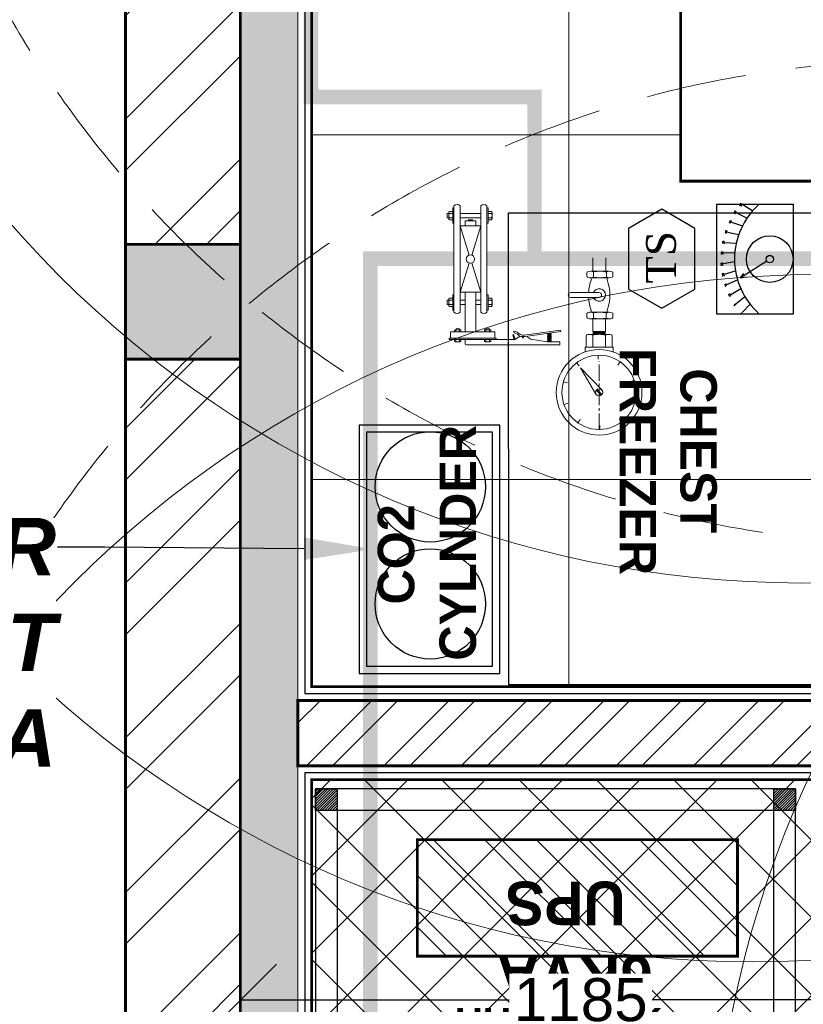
# Model space of a CAD drawing. Header units: millimetres. Extents: x -115221 to 194496, y -122556 to 375476.
# Tile 27 of 169: x 100004 to 101368, y -106040 to -104325. Entities that reach past the tile are written whole.
import ezdxf
from ezdxf import colors
from ezdxf.entities.mleader import LeaderData, LeaderLine
from ezdxf.enums import TextEntityAlignment as Align
from ezdxf.math import Vec2, Vec3

# ---------------------------------------------------------------- set-up
doc = ezdxf.new("R2010")
doc.units = ezdxf.units.MM
doc.set_wipeout_variables(frame=1)
doc.header["$PDMODE"] = 3
doc.header["$PDSIZE"] = -100
doc.linetypes.add('CENTER2', pattern=[28.575, 19.05, -3.175, 3.175, -3.175])
doc.linetypes.add('DASHED2', pattern=[0.375, 0.25, -0.125])
for name, color, linetype, true_color in [('-REGAL - PRIMARY PUMP', 150, 'Continuous', 0x007fff), ('0 PV-cooling tower', 200, 'Continuous', 0xbf00ff), ('FLOW SWITCH-SPRINKLER', 30, 'Continuous', 0xff7f00), ('TEMPER SWITCH-SPRINKLER', 1, 'Continuous', 0xff0000)]:
    doc.layers.add(name, color=color, linetype=linetype, true_color=true_color)
for name, color, linetype, lineweight in [('Ceiling', 6, 'Continuous', 13), ('FA-PENDANT SPRINKLER COVERAGR AREA', 6, 'Continuous', 0), ('FA-SPRINKLER TEXT', 7, 'Continuous', 0), ('FA-UPRIGHT 79 DEG', 104, 'Continuous', 0), ('FA-UPRIGHT 79 DEG COVERAGE AREA', 124, 'Continuous', 0), ('FA-UPRIGHT SPRINKLER', 1, 'Continuous', 0), ('FA-UPRIGHT SPRINKLER COVERAGE AREA', 1, 'Continuous', 0), ('PENDENT SPRINKLER', 6, 'Continuous', 0), ('SPRINKLER DIM', 5, 'Continuous', 0), ('SPRINKLER PIPE', 1, 'Continuous', 0)]:
    doc.layers.add(name, color=color, linetype=linetype, lineweight=lineweight)
doc.layers.add('F-FIRE-PIPE', color=1, linetype='Continuous', lineweight=0, true_color=0xff0000)
doc.layers.add('PRESSURE GAUGE-SPRINKLER', color=7, linetype='Continuous', lineweight=0, true_color=0xcc3300)
for name, color, linetype in [('FUR R0', 8, 'Continuous'), ('SP BUTTERFLY VALVE', 6, 'Continuous'), ('WWDS CEILING', 8, 'Continuous'), ('WWDS FURNITURE LAYOUT', 8, 'Continuous')]:
    doc.layers.add(name, color=color, linetype=linetype)
doc.styles.add('2MM', font='GOTHICB.TTF')
doc.styles.add('har', font='GOTHICB.TTF')
doc.styles.add('RD8', font='ROMAND.shx', dxfattribs={"height": 8})
doc.styles.get("Standard").update_dxf_attribs({"font": 'arial.ttf'})
doc.styles.add('SYM', font='romantic.ttf')
doc.dimstyles.new('PLU DIM', dxfattribs={"dimtxt": 75, "dimasz": 125, "dimexe": 0.1, "dimexo": 0.1, "dimgap": 0.09, "dimtad": 0, "dimtoh": 1, "dimdec": 0, "dimzin": 0, "dimdsep": 46, "dimtxsty": 'Standard', "dimblk": 'OBLIQUE', "dimcen": 0.09, "dimclrd": 150, "dimclre": 150, "dimclrt": 1, "dimadec": 0, "dimazin": 0, "dimtfac": 1, "dimtdec": 0, "dimtofl": 0, "dimtmove": 1, "dimatfit": 3, "dimldrblk": 'OBLIQUE', "dimfxl": 1, "dimtfill": 1, "dimfrac": 1, "dimtolj": 1, "dimtzin": 0, "dimarcsym": 0})
pattern_1 = [(225, (1670971.06, 2824817.45), (134.703842, -134.703842), []), (225, (1670881.26, 2824817.45), (134.703842, -134.703842), [])]

# ---------------------------------------------------------------- blocks, each defined once
blk = doc.blocks.new('AGRGERGEGERGERG')
at = {"layer": 'FUR R0'}
h = blk.add_hatch(dxfattribs=at)
h.set_pattern_fill('ANSI31', color=256, scale=25.333333, angle=-90)
h.set_pattern_definition([(315, (16607934.9176, 28221293.728), (2.23917147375, 2.23917147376), [])])
h.paths.add_polyline_path([(1720369.2, 2827576.5), (1720369.2, 2827538.5), (1720331.2, 2827538.5), (1720331.2, 2827576.5)])
h.paths.add_polyline_path([(1720939.2, 2827576.5), (1720939.2, 2827538.5), (1720901.2, 2827538.5), (1720901.2, 2827576.5)])
h.paths.add_polyline_path([(1720939.2, 2828374.5), (1720939.2, 2828336.5), (1720901.2, 2828336.5), (1720901.2, 2828374.5)])
h.paths.add_polyline_path([(1720369.2, 2828374.5), (1720369.2, 2828336.5), (1720331.2, 2828336.5), (1720331.2, 2828374.5)])
h = blk.add_hatch(dxfattribs=at)
h.set_pattern_fill('ANSI31', color=256, scale=20)
h.paths.add_polyline_path([(1720647.9, 2827639.8), (1720850.6, 2827639.8), (1720850.6, 2828197.2), (1720647.9, 2828197.2)])
for points in [[(1720331.2, 2827538.5), (1720939.2, 2827538.5), (1720939.2, 2828374.5), (1720331.2, 2828374.5)], [(1720369.2, 2828374.5), (1720369.2, 2828336.5), (1720331.2, 2828336.5), (1720331.2, 2828374.5)], [(1720939.2, 2828374.5), (1720939.2, 2828336.5), (1720901.2, 2828336.5), (1720901.2, 2828374.5)], [(1720369.2, 2827576.5), (1720901.2, 2827576.5), (1720901.2, 2828336.5), (1720369.2, 2828336.5)], [(1720369.2, 2827576.5), (1720369.2, 2827538.5), (1720331.2, 2827538.5), (1720331.2, 2827576.5)], [(1720939.2, 2827576.5), (1720939.2, 2827538.5), (1720901.2, 2827538.5), (1720901.2, 2827576.5)]]:
    blk.add_lwpolyline(points, close=True, dxfattribs=at)
at = {"layer": 'FUR R0', "const_width": 5.07}
blk.add_lwpolyline([(1720647.9, 2827639.8), (1720850.6, 2827639.8), (1720850.6, 2828197.2), (1720647.9, 2828197.2)], close=True, dxfattribs=at)
at = {"layer": 'FUR R0', "style": '2MM'}
for s, p in [('6KVA', (1720649, 2827787.2)), ('UPS', (1720777.6, 2827834.6))]:
    blk.add_text(s, height=76, rotation=90, dxfattribs=at).set_placement(p)
at = {"layer": 'FUR R0', "insert": (1720557.3, 2827635.1, 0), "char_height": 50.667, "width": 632.151, "attachment_point": 3, "rotation": 270, "style": 'har'}
blk.add_mtext('\\pxqc;HUB RACK', dxfattribs=at)
blk = doc.blocks.new('FUR R0')
at = {"layer": 'WWDS FURNITURE LAYOUT'}
h = blk.add_hatch(dxfattribs=at)
h.set_pattern_fill('ANSI32', color=8, scale=20, angle=180)
h.set_pattern_definition(pattern_1)
h.paths.add_polyline_path([(-8752, 59.9), (-8800, 59.9), (-8800, -2920.3), (-9000, -2920.3), (-9000, 59.9), (-9136, 59.9), (-9136, 259.9), (-8752, 259.9)])
h = blk.add_hatch(color=8, dxfattribs=at)
h.dxf.hatch_style = 1
h.paths.add_polyline_path([(-8699.5, -40.1), (-8700, -40.1), (-8700, -5900.5), (-8800, -5900.5), (-8800, 59.9), (-8700.5, 59.9)])
h = blk.add_hatch(color=8, dxfattribs=at)
h.dxf.hatch_style = 1
h.paths.add_polyline_path([(-9000, -3120.3), (-8800, -3120.3), (-8800, -2920.3), (-9000, -2920.3)])
h = blk.add_hatch(dxfattribs=at)
h.set_pattern_fill('ANSI32', color=8, scale=20, angle=180)
h.set_pattern_definition(pattern_1)
h.paths.add_polyline_path([(-8800, -3120.3), (-9000, -3120.3), (-9000, -6050.5), (-8800, -6050.5)])
at = {"layer": 'WWDS FURNITURE LAYOUT', "ltscale": 50}
h = blk.add_hatch(dxfattribs=at)
h.set_pattern_fill('ANSI32', color=8, scale=10)
h.set_pattern_definition([(45, (-1663485.13, -2829513.02), (-67.351921, 67.351921), []), (45, (-1663440.23, -2829513.02), (-67.351921, 67.351921), [])])
h.paths.add_polyline_path([(-8700, -3714.7), (-7776.6, -3714.7), (-7776.6, -3828.5), (-8700, -3828.5)])
at = {"layer": 'WWDS FURNITURE LAYOUT', "color": 8}
blk.add_lwpolyline([(-7335.4, 604.9), (-7188, 604.9), (-7188, 97.6), (-6841.9, 97.6), (-6841.9, -907.4), (-5212.6, -907.4), (-5212.6, -234.4), (-5074.8, -234.4), (-5074.8, -907.4), (-4040.6, -907.4), (-4040.6, -1045.2), (-6979.7, -1045.2), (-6979.7, -52.1), (-8688, -52.1), (-8688, -3702.7), (-7764.6, -3702.7), (-7764.6, -3840.5), (-8688, -3840.5), (-8688, -5900.5), (-6775, -5900.5)], dxfattribs=at)
for points, const_width in [([(-8752, 59.9), (-8800, 59.9), (-8800, -2920.3), (-9000, -2920.3), (-9000, 59.9), (-9136, 59.9), (-9136, 259.9), (-8752, 259.9)], 5), ([(-8699.5, -40.1), (-8700, -40.1), (-8700, -5900.5), (-8800, -5900.5), (-8800, 59.9), (-8700.5, 59.9)], 2), ([(-8800, -3120.3), (-9000, -3120.3), (-9000, -6050.5), (-8800, -6050.5)], 5), ([(-8700, -3714.7), (-7776.6, -3714.7), (-7776.6, -3828.5), (-8700, -3828.5)], 5.07)]:
    blk.add_lwpolyline(points, close=True, dxfattribs=dict(at, const_width=const_width))
blk.add_lwpolyline([(-7801.5, -2865.8), (-8333.5, -2865.8), (-8333.4, -3686.8), (-7801.4, -3686.9)], close=True, dxfattribs=at)
at = {"layer": 'WWDS FURNITURE LAYOUT', "color": 8, "lineweight": 70, "const_width": 5}
blk.add_lwpolyline([(-9000, -3120.3), (-8800, -3120.3), (-8800, -2920.3), (-9000, -2920.3)], close=True, dxfattribs=at)
at = {"layer": 'WWDS FURNITURE LAYOUT', "color": 8, "elevation": 0}
for points in [[(-8593.1, -3235), (-8593.1, -3667.7), (-8348.1, -3667.7), (-8348.1, -3235)], [(-8580.4, -3247.7), (-8580.4, -3655), (-8360.8, -3655), (-8360.8, -3247.7)]]:
    blk.add_lwpolyline(points, close=True, dxfattribs=at)
at = {"layer": 'WWDS FURNITURE LAYOUT', "color": 8}
for centre in [(-8469.4, -3342.7), (-8469.4, -3546.5)]:
    blk.add_circle(centre, 96, dxfattribs=at)
at = {"layer": 'WWDS FURNITURE LAYOUT', "color": 8, "rotation": 90}
blk.add_blockref('AGRGERGEGERGERG', (2819705.2, -1724807.7, 0), dxfattribs=at)
at = {"layer": 'WWDS FURNITURE LAYOUT', "color": 8, "style": 'har'}
for s, height, rotation, p in [('FREEZER', 63.33, 269.9849, (-8139.5, -3101, 0)), ('CHEST', 63.33, 269.9849, (-8033.9, -3136.3, 0)), ('CYLNDER', 63.5, 90, (-8389.8, -3645.3, 0)), ('CO2', 63.5, 90, (-8497.3, -3547.5, 0))]:
    blk.add_text(s, height=height, rotation=rotation, dxfattribs=at).set_placement(p)
blk = doc.blocks.new('A$C2c19c177')
at = {"layer": 'Ceiling', "transparency": 33554687}
h = blk.add_hatch(dxfattribs=at)
h.set_pattern_fill('ANSI37', color=8, scale=30)
h.set_pattern_definition([(45, (-1707285.6, -2853039.39), (-67.351921, 67.351921), []), (135, (-1707285.6, -2853039.39), (-67.351921, -67.351921), [])])
h.paths.add_polyline_path([(-8876, -6902.4), (-8002.6, -6902.4), (-8002.6, -7123.6), (-7537.4, -7123.6), (-7537.4, -8938.4), (-8876, -8938.4)])
at = {"layer": 'Ceiling', "color": 8, "linetype": 'Continuous', "transparency": 33554610}
for p, q in [((-8428.4, -3114.1), (-8428.4, -6740.6)), ((-8233.5, -5779.7), (-8876, -5779.7)), ((-7892.7, -6379.7), (-8876, -6379.7))]:
    blk.add_line(p, q, dxfattribs=at)
at = {"layer": 'Ceiling', "color": 8, "const_width": 5}
blk.add_lwpolyline([(-4640.9, -6961.9), (-7375.6, -6961.9), (-7373, -5860.3), (-7154.8, -5860.3), (-7154.8, -5560.3), (-8233.5, -5560.3), (-8233.5, -5860.3), (-7892.8, -5860.3), (-7892.6, -6740.6), (-8876, -6740.6), (-8876, -3114.1), (-7191.7, -3114.1), (-7191.7, -4107.1), (-4228.6, -4107.1)], dxfattribs=at)
at = {"layer": 'Ceiling', "color": 8, "transparency": 33554687, "const_width": 5}
blk.add_lwpolyline([(-8876, -6902.4), (-8002.6, -6902.4), (-8002.6, -7123.6), (-7537.4, -7123.6), (-7537.4, -8938.4), (-8876, -8938.4)], close=True, dxfattribs=at)
blk = doc.blocks.new('US')
at = {"layer": 'FA-UPRIGHT SPRINKLER COVERAGE AREA', "color": 1, "linetype": 'DASHED2', "ltscale": 700}
blk.add_circle((0, 0), 1828.8, dxfattribs=at)
blk = doc.blocks.new('A$C10C6223A')
at = {"layer": 'TEMPER SWITCH-SPRINKLER', "color": 5, "true_color": 0x0000ff}
for p, q in [((6, 77.9), (-73.9, 14.2)), ((66.2, 54.3), (6, 77.9)), ((75.9, -9.7), (66.2, 54.3)), ((-73.9, 14.2), (-64.2, -49.8)), ((-3.9, -73.4), (75.9, -9.7)), ((-64.2, -49.8), (-3.9, -73.4))]:
    blk.add_line(p, q, dxfattribs=at)
at = {"layer": 'TEMPER SWITCH-SPRINKLER', "color": 5, "true_color": 0x0000ff, "style": 'SYM', "width": 1}
blk.add_text('TS', height=50.18, rotation=218.5884, dxfattribs=at).set_placement((0, 0), align=Align.MIDDLE)
blk = doc.blocks.new('FW')
at = {"layer": '-REGAL - PRIMARY PUMP'}
for p, q in [((33240, -54155.6), (33267.1, -54199.4)), ((33284.1, -54138.6), (33305.5, -54185.5)), ((33329.9, -54127.3), (33345.3, -54176.4)), ((33376.9, -54121.8), (33386, -54172.5)), ((33424.1, -54122.2), (33426.8, -54173.6)), ((33471, -54128.5), (33467.2, -54179.9)), ((33516.6, -54140.7), (33506.5, -54191.2)), ((33198.3, -54178.1), (33230.8, -54218.1)), ((33560.4, -54158.5), (33544, -54207.3)), ((33601.6, -54181.6), (33579.2, -54228)), ((33159.9, -54205.5), (33197.1, -54241.1)), ((33639.6, -54209.7), (33611.6, -54252.9))]:
    blk.add_line(p, q, dxfattribs=at)
blk.add_lwpolyline([(33153.7, -54093.2), (33640.8, -54093.2), (33640.8, -54431.6), (33153.7, -54431.6)], close=True, dxfattribs=at)
blk.add_circle((33397.2, -54328.4), 103.2, dxfattribs=at)
blk.add_arc((33397.2, -54497.6), 325.3, 41.5215, 138.4785, dxfattribs=at)
at = {"layer": '0 PV-cooling tower', "color": 0, "ltscale": 2}
for p, q in [((33388.3, -54314.6), (33313.6, -54199)), ((33313.6, -54199), (33319, -54223.8)), ((33313.6, -54199), (33333.4, -54212.9))]:
    blk.add_line(p, q, dxfattribs=at)
blk.add_circle((33397.2, -54328.4), 16.4, dxfattribs=at)
at = {"layer": '-REGAL - PRIMARY PUMP', "style": 'RD8'}
for s, rotation, p in [('25', 6.4004, (33368, -54120.4)), ('30', 4.0091, (33416.6, -54121.4)), ('10', 31.3548, (33232.9, -54158.3)), ('15 ', 20.9375, (33275.8, -54139.8)), ('20', 17.5984, (33322.2, -54127.6)), ('35', 356.9246, (33463.5, -54126.3)), ('40', 347.218, (33509.6, -54137.6)), ('45', 340.5076, (33554.3, -54154.6)), ('1', 39.0061, (33155.6, -54205.6)), ('5', 39.0061, (33193.5, -54178.3)), ('50', 336.8249, (33596.6, -54175.2)), ('55', 322.8783, (33629.9, -54200.1))]:
    blk.add_text(s, height=8, rotation=rotation, dxfattribs=at).set_placement(p)
blk = doc.blocks.new('A$C2FFD4EBC')
at = {"layer": 'FA-SPRINKLER TEXT', "color": 6}
for p, q in [((-9.596, 19.796, 0.006), (-2.121, 19.796, 0.006)), ((-2.121, 19.557, 0.006), (-2.121, 19.796, 0.006)), ((-10.978, 19.374, 0.006), (-5.719, 19.374, 0.006)), ((-10.978, 19.249, 0.006), (-10.978, 19.374, 0.006)), ((-10.978, 19.249, 0.006), (-7.233, 19.249, 0.006)), ((-10.889, 19.249, 0.006), (-10.889, 18.763, 0.006)), ((-10.553, 19.374, 0.006), (-10.553, 19.507, 0.006)), ((-10.485, 19.542, 0.006), (-10.116, 19.542, 0.006)), ((-10.444, 19.374, 0.006), (-10.444, 19.542, 0.006)), ((-10.156, 19.374, 0.006), (-10.156, 19.542, 0.006)), ((-10.048, 19.374, 0.006), (-10.048, 19.507, 0.006)), ((-9.718, 19.374, 0.006), (-9.718, 19.675, 0.006)), ((-8.164, 19.374, 0.006), (-8.164, 19.507, 0.006)), ((-8.096, 19.542, 0.006), (-7.727, 19.542, 0.006)), ((-8.055, 19.374, 0.006), (-8.055, 19.542, 0.006)), ((-7.767, 19.374, 0.006), (-7.767, 19.542, 0.006)), ((-7.659, 19.374, 0.006), (-7.659, 19.507, 0.006)), ((-7.322, 19.249, 0.006), (-7.322, 18.763, 0.006)), ((-7.233, 19.249, 0.006), (-7.233, 19.374, 0.006)), ((-5.895, 18.982, 0.006), (-5.779, 19.374, 0.006)), ((-5.836, 18.965, 0.006), (-5.895, 18.982, 0.006)), ((-5.719, 19.374, 0.006), (-5.836, 18.965, 0.006)), ((-4.991, 19.007, 0.006), (-2.071, 18.63, 0.006)), ((-2.051, 18.728, 0.006), (-4.685, 19.095, 0.006)), ((-4.471, 19.342, 0.006), (-3.154, 19.557, 0.006)), ((-3.154, 19.557, 0.006), (-2.121, 19.557, 0.006)), ((-3.091, 19.541, 0.006), (-2.982, 19.557, 0.006)), ((-3.091, 19.497, 0.006), (-2.849, 19.532, 0.006)), ((-3.091, 19.497, 0.006), (-2.97, 19.476, 0.006)), ((-3.091, 19.459, 0.006), (-2.849, 19.494, 0.006)), ((-3.091, 19.414, 0.006), (-2.849, 19.449, 0.006)), ((-3.091, 19.414, 0.006), (-2.97, 19.387, 0.006)), ((-3.091, 19.37, 0.006), (-2.849, 19.405, 0.006)), ((-3.091, 19.33, 0.006), (-2.849, 19.365, 0.006)), ((-3.091, 19.33, 0.006), (-2.97, 19.307, 0.006)), ((-3.091, 19.29, 0.006), (-2.849, 19.325, 0.006)), ((-3.091, 19.241, 0.006), (-2.849, 19.276, 0.006)), ((-3.091, 19.241, 0.006), (-2.946, 19.21, 0.006)), ((-3.091, 19.189, 0.006), (-2.849, 19.224, 0.006)), ((-3.091, 19.149, 0.006), (-2.849, 19.184, 0.006)), ((-3.091, 19.149, 0.006), (-2.97, 19.122, 0.006)), ((-3.091, 19.105, 0.006), (-2.849, 19.14, 0.006)), ((-3.091, 19.065, 0.006), (-2.849, 19.1, 0.006)), ((-3.091, 19.065, 0.006), (-2.97, 19.038, 0.006)), ((-3.091, 19.02, 0.006), (-2.849, 19.055, 0.006)), ((-3.091, 18.978, 0.006), (-2.849, 19.013, 0.006)), ((-3.091, 18.978, 0.006), (-2.97, 18.956, 0.006)), ((-3.091, 18.938, 0.006), (-2.849, 18.973, 0.006)), ((-3.091, 18.894, 0.006), (-2.849, 18.929, 0.006)), ((-2.849, 19.224, 0.006), (-2.994, 19.255, 0.006)), ((-2.849, 19.405, 0.006), (-2.97, 19.432, 0.006)), ((-2.849, 19.325, 0.006), (-2.97, 19.347, 0.006)), ((-2.849, 19.14, 0.006), (-2.97, 19.167, 0.006)), ((-2.849, 19.055, 0.006), (-2.97, 19.082, 0.006)), ((-2.849, 18.973, 0.006), (-2.97, 18.996, 0.006)), ((-2.849, 19.494, 0.006), (-2.969, 19.514, 0.006)), ((-7.322, 18.763, 0.006), (-10.889, 18.763, 0.006)), ((-10.553, 18.763, 0.006), (-10.553, 18.63, 0.006)), ((-10.485, 18.596, 0.006), (-10.116, 18.596, 0.006)), ((-10.444, 18.596, 0.006), (-10.444, 18.763, 0.006)), ((-10.44, 18.596, 0.006), (-10.44, 18.517, 0.006)), ((-10.163, 18.596, 0.006), (-10.163, 18.517, 0.006)), ((-10.156, 18.596, 0.006), (-10.156, 18.763, 0.006)), ((-10.048, 18.763, 0.006), (-10.048, 18.63, 0.006)), ((-8.164, 18.763, 0.006), (-8.164, 18.63, 0.006)), ((-8.096, 18.596, 0.006), (-7.727, 18.596, 0.006)), ((-8.055, 18.596, 0.006), (-8.055, 18.763, 0.006)), ((-8.049, 18.596, 0.006), (-8.049, 18.517, 0.006)), ((-7.772, 18.596, 0.006), (-7.772, 18.517, 0.006)), ((-7.767, 18.596, 0.006), (-7.767, 18.763, 0.006)), ((-7.659, 18.763, 0.006), (-7.659, 18.63, 0.006)), ((-5.79, 18.833, 0.006), (-5.83, 18.69, 0.006)), ((-3.091, 18.894, 0.006), (-2.97, 18.874, 0.006)), ((-3.032, 18.865, 0.006), (-2.849, 18.891, 0.006)), ((-2.849, 18.891, 0.006), (-2.97, 18.911, 0.006)), ((-2.908, 18.847, 0.006), (-2.849, 18.856, 0.006)), ((-2.051, 18.728, 0.006), (-2.069, 18.638, 0.006)), ((-11.157, 16.218, 0.03), (-11.157, 16.573, 0.03)), ((-11.157, 16.573, 0.03), (-11.013, 16.573, 0.03)), ((-11.013, 16.137, 0.03), (-11.013, 16.637, 0.03)), ((-7.555, 16.137, -0.06), (-7.555, 16.637, -0.06)), ((-11.157, 16.218, 0.03), (-11.013, 16.218, 0.03)), ((-11.157, 9.637, 0.03), (-11.157, 9.283, 0.03)), ((-11.157, 9.637, 0.03), (-11.013, 9.637, 0.03)), ((-11.013, 9.718, 0.03), (-11.013, 9.218, 0.03)), ((-7.555, 9.718, -0.06), (-7.555, 9.218, -0.06)), ((-11.157, 9.283, 0.03), (-11.013, 9.283, 0.03))]:
    blk.add_line(p, q, dxfattribs=at)
blk.add_circle((-5.079, 19.217, 0.006), 0.035, dxfattribs=at)
for centre, radius, start, end in [((-9.596, 19.675, 0.006), 0.121, 90, 180), ((-10.48, 19.449, 0.006), 0.0934, 87.13647, 141.1426), ((-10.12, 19.449, 0.006), 0.0934, 38.8574, 92.86353), ((-8.091, 19.449, 0.006), 0.0934, 87.13647, 141.1426), ((-7.731, 19.449, 0.006), 0.0934, 38.8574, 92.86353), ((-5.969, 19.536, 0.006), 0.857, 279.34303, 319.33953), ((-5.92, 19.517, 0.006), 0.697, 280.7077, 328.16158), ((-5.078, 20.032, 0.006), 0.919, 225.72874, 311.34323), ((-5.101, 18.404, 0.006), 0.613, 79.62972, 110.73136), ((-4.674, 19.206, 0.006), 0.112, 202.42412, 264.47121), ((-3.091, 19.266, 0.006), 0.0243, 90, 270), ((-3.091, 19.519, 0.006), 0.0222, 90, 286.49315), ((-3.091, 19.436, 0.006), 0.0223, 90, 270), ((-3.091, 18.916, 0.006), 0.022, 90, 270), ((-3.091, 18.999, 0.006), 0.0211, 90, 270), ((-3.091, 19.35, 0.006), 0.0199, 90, 270), ((-3.091, 19.169, 0.006), 0.02, 90, 270), ((-3.091, 19.085, 0.006), 0.0197, 90, 270), ((-2.849, 19.554, 0.006), 0.0222, 270, 7.36302), ((-2.849, 19.472, 0.006), 0.0223, 270, 90), ((-2.849, 19.385, 0.006), 0.0199, 270, 90), ((-2.849, 19.301, 0.006), 0.0243, 270, 90), ((-2.849, 19.204, 0.006), 0.02, 270, 90), ((-2.849, 19.12, 0.006), 0.0199, 270, 90), ((-2.849, 19.034, 0.006), 0.0211, 270, 90), ((-2.849, 18.951, 0.006), 0.0223, 270, 90), ((-10.48, 18.689, 0.006), 0.0934, 218.8574, 272.86353), ((-10.301, 18.667, 0.006), 0.204, 227.26932, 312.73068), ((-10.12, 18.689, 0.006), 0.0934, 267.13647, 321.1426), ((-8.091, 18.689, 0.006), 0.0934, 218.8574, 272.86353), ((-7.91, 18.667, 0.006), 0.204, 227.26932, 312.73068), ((-7.731, 18.689, 0.006), 0.0934, 267.13647, 321.1426), ((-2.849, 18.874, 0.006), 0.0176, 270, 90)]:
    blk.add_arc(centre, radius, start, end, dxfattribs=at)
at = {"color": 6}
blk.add_wipeout([(-10.607, 17.176), (-7.962, 17.176), (-7.962, 8.679), (-10.607, 8.68)], dxfattribs=at).translate(0, 0, 0.045).dxf.layer = 'FA-SPRINKLER TEXT'
at = {"layer": 'FA-SPRINKLER TEXT', "color": 6}
for p, q in [((-9.718, 18.763, 0.006), (-9.718, 15.58, 0.006)), ((-8.85, 18.763, 0.006), (-8.85, 15.58, 0.006)), ((-10.974, 16.573, 0.03), (-10.69, 16.573, 0.03)), ((-10.973, 16.734, 0.03), (-10.69, 16.734, 0.03)), ((-10.69, 17.026, 0.03), (-10.69, 15.79, 0.03)), ((-10.607, 17.026, 0.03), (-10.69, 17.026, 0.03)), ((-10.69, 16.917, 0.03), (-10.69, 16.917, 0.03)), ((-10.607, 8.679, 0.002), (-10.607, 17.176, 0.031)), ((-10.607, 17.026, 0.03), (-10.607, 15.79, 0.03)), ((-10.105, 8.679, 0.002), (-10.105, 17.176, 0.031)), ((-9.718, 16.573, -0.03), (-10.105, 16.573, -0.03)), ((-8.85, 16.573, -0.03), (-8.463, 16.573, -0.03)), ((-8.463, 8.679, 0.016), (-8.463, 17.176, 0.045)), ((-7.962, 8.679, 0.016), (-7.962, 17.176, 0.045)), ((-7.962, 17.026, -0.06), (-7.962, 15.79, -0.06)), ((-7.962, 17.026, -0.06), (-7.878, 17.026, -0.06)), ((-7.878, 17.026, -0.06), (-7.878, 15.79, -0.06)), ((-7.878, 16.917, -0.06), (-7.878, 16.917, -0.06)), ((-7.595, 16.734, -0.06), (-7.878, 16.734, -0.06)), ((-7.594, 16.573, -0.06), (-7.878, 16.573, -0.06)), ((-10.974, 16.218, 0.03), (-10.69, 16.218, 0.03)), ((-10.973, 16.056, 0.03), (-10.69, 16.056, 0.03)), ((-10.607, 15.79, 0.03), (-10.69, 15.79, 0.03)), ((-9.718, 16.218, -0.03), (-10.105, 16.218, -0.03)), ((-8.85, 16.218, -0.03), (-8.463, 16.218, -0.03)), ((-7.962, 15.79, -0.06), (-7.878, 15.79, -0.06)), ((-7.594, 16.218, -0.06), (-7.878, 16.218, -0.06)), ((-7.595, 16.056, -0.06), (-7.878, 16.056, -0.06)), ((-7.878, 15.899, -0.06), (-7.878, 15.899, -0.06)), ((-9.383, 13.246, 0.003), (-10.105, 15.58, 0.024)), ((-10.105, 15.58, 0.024), (-8.463, 15.58, -0.024)), ((-8.463, 15.58, -0.024), (-9.185, 13.246, -0.003)), ((-9.383, 12.609, 0.003), (-10.105, 10.276, 0.024)), ((-8.463, 10.275, -0.024), (-9.185, 12.609, -0.003)), ((-10.105, 10.276, 0.024), (-8.463, 10.275, -0.024)), ((-9.718, 10.276, 0), (-9.718, 9.869)), ((-8.85, 10.276, 0), (-8.85, 9.869)), ((-10.974, 9.637, 0.03), (-10.69, 9.637, 0.03)), ((-10.973, 9.799, 0.03), (-10.69, 9.799, 0.03)), ((-10.69, 8.829, 0.03), (-10.69, 10.065, 0.03)), ((-10.607, 10.065, 0.03), (-10.69, 10.065, 0.03)), ((-10.607, 8.829, 0.03), (-10.607, 10.065, 0.03)), ((-8.463, 9.637, -0.03), (-10.105, 9.637, -0.03)), ((-8.85, 9.869), (-9.718, 9.869)), ((-9.444, 9.869), (-9.444, 9.794)), ((-9.124, 9.794), (-9.444, 9.794)), ((-9.124, 9.869), (-9.124, 9.794)), ((-7.962, 8.829, -0.06), (-7.962, 10.065, -0.06)), ((-7.962, 10.065, -0.06), (-7.878, 10.065, -0.06)), ((-7.878, 8.829, -0.06), (-7.878, 10.065, -0.06)), ((-7.878, 9.956, -0.06), (-7.878, 9.956, -0.06)), ((-7.595, 9.799, -0.06), (-7.878, 9.799, -0.06)), ((-7.594, 9.637, -0.06), (-7.878, 9.637, -0.06)), ((-10.974, 9.283, 0.03), (-10.69, 9.283, 0.03)), ((-10.973, 9.121, 0.03), (-10.69, 9.121, 0.03)), ((-10.69, 8.938, 0.03), (-10.69, 8.938, 0.03)), ((-10.607, 8.829, 0.03), (-10.69, 8.829, 0.03)), ((-8.463, 9.283, -0.03), (-10.105, 9.283, -0.03)), ((-7.962, 8.829, -0.06), (-7.878, 8.829, -0.06)), ((-7.594, 9.283, -0.06), (-7.878, 9.283, -0.06)), ((-7.595, 9.121, -0.06), (-7.878, 9.121, -0.06)), ((-7.878, 8.938, -0.06), (-7.878, 8.938, -0.06))]:
    blk.add_line(p, q, dxfattribs=at)
blk.add_circle((-9.284, 12.928), 0.334, dxfattribs=at)
for centre, radius, start, end in [((-10.911, 16.653, 0.03), 0.102, 127.23107, 232.20222), ((-10.594, 16.395, 0.03), 0.419, 154.94817, 205.05183), ((-10.356, 16.925, 0.031), 0.355, 45.04053, 134.95947), ((-8.212, 16.925, 0.045), 0.355, 45.04053, 134.95947), ((-7.657, 16.653, -0.06), 0.102, 307.79778, 52.76893), ((-7.974, 16.395, -0.06), 0.419, 334.94817, 25.05183), ((-10.911, 16.137, 0.03), 0.102, 127.79778, 232.76893), ((-7.657, 16.137, -0.06), 0.102, 307.23107, 52.20222), ((-10.911, 9.718, 0.03), 0.102, 127.23107, 232.20222), ((-10.594, 9.46, 0.03), 0.419, 154.94817, 205.05183), ((-7.657, 9.718, -0.06), 0.102, 307.79778, 52.76893), ((-7.974, 9.46, -0.06), 0.419, 334.94817, 25.05183), ((-10.911, 9.202, 0.03), 0.102, 127.79778, 232.76893), ((-10.356, 8.93, 0.031), 0.355, 225.04053, 314.95947), ((-8.212, 8.93, 0.045), 0.355, 225.04053, 314.95947), ((-7.657, 9.202, -0.06), 0.102, 307.23107, 52.20222)]:
    blk.add_arc(centre, radius, start, end, dxfattribs=at)
blk = doc.blocks.new('A$C60426557')
at = {"layer": 'F-FIRE-PIPE'}
for p, q in [((-87.1, 15.1), (-72.2, 15.1)), ((-16.8, 15.1), (-1.3, 15.1)), ((-87.1, 0), (-72.2, 0)), ((-16.8, 0), (-1.3, 0))]:
    blk.add_line(p, q, dxfattribs=at)
at = {"layer": 'PRESSURE GAUGE-SPRINKLER'}
for p, q in [((-172.5, 48.4), (-170.9, 44.1)), ((-145.7, 49.1), (-147, 44.6)), ((-47.4, 40.8), (-47.4, 7.6)), ((-41.7, 40.8), (-41.7, 7.6)), ((-193.8, 32.2), (-189.9, 29.5)), ((-129.7, 29.2), (-160.2, 11.2)), ((-129.7, 29.2), (-155.2, 4.5)), ((-123.6, 33.9), (-127.3, 31)), ((-110.8, 23.9), (-105.5, 23.9)), ((-105.5, 23.9), (-105.5, -8.8)), ((-105.5, 22.7), (-92.1, 22.7)), ((-105.5, 15.1), (-91.3, 15.1)), ((-90.4, 18.4), (-90.4, -3.3)), ((-87.1, 14.5), (-90.4, 14.5)), ((-90.4, 12.8), (-88.6, 0.6)), ((-89.9, 13.7), (-88.1, 1.4)), ((-89.4, 14.5), (-87.3, 0.6)), ((-88.6, 13.7), (-87.1, 3)), ((-88.1, 14.5), (-87.1, 7.4)), ((-87.3, 13.7), (-87.1, 11.8)), ((-87.1, 15.1), (-87.1, 0)), ((-72.2, -4.2), (-72.2, 17.6)), ((-71.4, 14.3), (-65.5, 14.3)), ((-70.6, 21.8), (-66.3, 21.8)), ((-64.7, -4.2), (-64.7, 17.6)), ((-24.4, -4.2), (-24.4, 17.6)), ((-17.7, 14.3), (-23.5, 14.3)), ((-18.5, 21.8), (-22.7, 21.8)), ((-16.8, -4.2), (-16.8, 17.6)), ((-201.4, 6.5), (-196.8, 6.6)), ((-155.6, 10.9), (-161.5, 5)), ((-154.7, 10.1), (-160.6, 4.2)), ((-114.8, 8.6), (-119.4, 8.5)), ((-105.5, 0), (-91.3, 0)), ((-90.4, 8.4), (-89.4, 1.4)), ((-90.4, 4.1), (-89.9, 0.6)), ((-90.4, 0.6), (-87.1, 0.6)), ((-110.8, -8.8), (-105.5, -8.8)), ((-105.5, -7.6), (-92.1, -7.6)), ((-71.4, -0.8), (-65.5, -0.8)), ((-70.6, -8.4), (-66.3, -8.4)), ((-17.7, -0.8), (-23.5, -0.8)), ((-18.5, -8.4), (-22.7, -8.4)), ((-192.5, -18.8), (-188.9, -15.9)), ((-122.4, -17.1), (-126.3, -14.4)), ((-170.5, -34), (-169.2, -29.5)), ((-143.7, -33.3), (-145.3, -29))]:
    blk.add_line(p, q, dxfattribs=at)
at = {"layer": 'PRESSURE GAUGE-SPRINKLER', "linetype": 'CENTER2'}
blk.add_line((-201.8, 7.6), (-122.2, 7.6), dxfattribs=at)
blk.add_line((-201.8, 7.6), (-122.2, 7.6), dxfattribs=at)
blk.add_line((-201.8, 7.6), (-122.2, 7.6), dxfattribs=at)
at = {"layer": 'PRESSURE GAUGE-SPRINKLER'}
for radius in [50, 43.3, 4.2]:
    blk.add_circle((-158.1, 7.6), radius, dxfattribs=at)
for centre, radius, start, end in [((-44.5, 40.8), 2.84, 0, 180), ((-92.1, 21.4), 1.21, 20.2043, 90), ((-99.1, 18.9), 8.64, 334.0945, 20.2043), ((-123.7, 7.6), 33.3, 346.8796, 13.1204), ((-63.6, 18), 8.64, 159.7957, 205.9055), ((-39, 6.7), 33.3, 166.8796, 193.1204), ((-70.6, 20.6), 1.21, 90, 159.7957), ((-66.3, 20.6), 1.21, 20.2043, 90), ((-73.3, 18), 8.64, 334.0945, 20.2043), ((-97.9, 6.7), 33.3, 346.8796, 13.1204), ((-62.6, 18.7), 2.03, 180.7658, 266.3461), ((-44.7, -31.5), 51.5, 93.0212, 110.5841), ((-44.5, 7.6), 7.31, 112.9101, 67.0899), ((-44.7, -31.5), 51.5, 69.4159, 86.691), ((-26.4, 18.7), 2.03, 266.3461, 359.2342), ((-15.7, 18), 8.64, 159.7957, 205.9055), ((8.9, 6.7), 33.3, 166.8796, 193.1204), ((-22.7, 20.6), 1.21, 90, 159.7957), ((-18.5, 20.6), 1.21, 20.2043, 90), ((-25.5, 18), 8.64, 334.0945, 20.2043), ((-50.1, 6.7), 33.3, 346.8796, 13.1204), ((-99.1, -3.8), 8.64, 339.7957, 25.9055), ((-44.5, 7.6), 2.84, 180, 0), ((-92.1, -6.3), 1.21, 270, 339.7957), ((-63.6, -4.6), 8.64, 154.0945, 200.2043), ((-70.6, -7.2), 1.21, 200.2043, 270), ((-66.3, -7.2), 1.21, 270, 339.7957), ((-73.3, -4.6), 8.64, 339.7957, 25.9055), ((-62.6, -3.6), 2.03, 93.6539, 179.2342), ((-44.7, 46.6), 51.5, 249.4159, 290.5841), ((-26.4, -3.6), 2.03, 0.7658, 93.6539), ((-15.7, -4.6), 8.64, 154.0945, 200.2043), ((-22.7, -7.2), 1.21, 200.2043, 270), ((-18.5, -7.2), 1.21, 270, 339.7957), ((-25.5, -4.6), 8.64, 339.7957, 25.9055)]:
    blk.add_arc(centre, radius, start, end, dxfattribs=at)
blk = doc.blocks.new('PENDENT SPRINKLER BELOW')
at = {"layer": 'FA-PENDANT SPRINKLER COVERAGR AREA', "color": 6, "ltscale": 22}
blk.add_circle((0, 0), 72, dxfattribs=at)
blk = doc.blocks.new('GS')
at = {"layer": 'FA-UPRIGHT 79 DEG COVERAGE AREA', "color": 94}
blk.add_circle((0.4, -1.5), 1828.8, dxfattribs=at)
blk = doc.blocks.new('_Oblique')
at = {"color": 0, "linetype": 'ByBlock', "lineweight": -2}
blk.add_line((-0.5, -0.5), (0.5, 0.5), dxfattribs=at)
blk = doc.blocks.new('*D510')
at = {"layer": 'Defpoints', "color": 0, "transparency": 16777216}
for p in [(100388.5, -106032.4), (100388.5, -106225.6), (101573.3, -106225.6)]:
    blk.add_point(p, dxfattribs=at)
at = {"layer": 'SPRINKLER DIM', "color": 150, "lineweight": -2, "transparency": 16777216}
for p, q in [((100388.5, -106225.5), (100388.5, -106032.3)), ((100388.5, -106032.4), (100872, -106032.4)), ((101573.3, -106032.4), (101089.7, -106032.4)), ((101573.3, -106225.5), (101573.3, -106032.3))]:
    blk.add_line(p, q, dxfattribs=at)
at = {"layer": 'SPRINKLER DIM', "color": 150, "lineweight": -2, "transparency": 16777216, "xscale": 125, "yscale": 125, "zscale": 125, "rotation": 180}
blk.add_blockref('_Oblique', (100388.5, -106032.4), dxfattribs=at)
at = {"layer": 'SPRINKLER DIM', "color": 150, "lineweight": -2, "transparency": 16777216, "xscale": 125, "yscale": 125, "zscale": 125}
blk.add_blockref('_Oblique', (101573.3, -106032.4), dxfattribs=at)
at = {"layer": 'SPRINKLER DIM', "color": 1, "transparency": 16777216, "insert": (100980.9, -106032.4), "char_height": 75, "attachment_point": 5, "bg_fill": 3, "box_fill_scale": 1.1, "bg_fill_color": 256, "bg_fill_true_color": 13158600, "bg_fill_transparency": 0}
blk.add_mtext('\\A1;1185', dxfattribs=at)
blk = doc.blocks.new('*D541')
at = {"layer": 'Defpoints', "color": 0, "transparency": 16777216}
for p in [(101279.8, -104137.4), (101279.8, -105510.9), (101474.8, -105510.9)]:
    blk.add_point(p, dxfattribs=at)
at = {"layer": 'SPRINKLER DIM', "color": 150, "lineweight": -2, "transparency": 16777216}
for p, q in [((101279.9, -104137.4), (101474.9, -104137.4)), ((101474.8, -104137.4), (101474.8, -104715.6)), ((101474.8, -105510.9), (101474.8, -104932.7)), ((101279.9, -105510.9), (101474.9, -105510.9))]:
    blk.add_line(p, q, dxfattribs=at)
at = {"layer": 'SPRINKLER DIM', "color": 150, "lineweight": -2, "transparency": 16777216, "xscale": 125, "yscale": 125, "zscale": 125}
for p, rotation in [((101474.8, -104137.4), 90), ((101474.8, -105510.9), 270)]:
    blk.add_blockref('_Oblique', p, dxfattribs=dict(at, rotation=rotation))
at = {"layer": 'SPRINKLER DIM', "color": 1, "transparency": 16777216, "insert": (101474.8, -104824.2), "char_height": 75, "attachment_point": 5, "rotation": 90, "bg_fill": 3, "box_fill_scale": 1.1, "bg_fill_color": 256, "bg_fill_true_color": 13158600, "bg_fill_transparency": 0}
blk.add_mtext('\\A1;1373', dxfattribs=at)
blk = doc.blocks.new('*D544')
at = {"layer": 'Defpoints', "color": 0, "transparency": 16777216}
for p in [(101279.8, -103847.8), (101279.8, -104137.4), (103498.8, -104427.2)]:
    blk.add_point(p, dxfattribs=at)
at = {"layer": 'SPRINKLER DIM', "color": 150, "lineweight": -2, "transparency": 16777216}
for p, q in [((101279.8, -104137.3), (101279.8, -103847.7)), ((101279.8, -103847.8), (102276.5, -103847.8)), ((103498.8, -103847.8), (102502.1, -103847.8)), ((103498.8, -104427.1), (103498.8, -103847.7))]:
    blk.add_line(p, q, dxfattribs=at)
at = {"layer": 'SPRINKLER DIM', "color": 150, "lineweight": -2, "transparency": 16777216, "xscale": 125, "yscale": 125, "zscale": 125, "rotation": 180}
blk.add_blockref('_Oblique', (101279.8, -103847.8), dxfattribs=at)
at = {"layer": 'SPRINKLER DIM', "color": 150, "lineweight": -2, "transparency": 16777216, "xscale": 125, "yscale": 125, "zscale": 125}
blk.add_blockref('_Oblique', (103498.8, -103847.8), dxfattribs=at)
at = {"layer": 'SPRINKLER DIM', "color": 1, "transparency": 16777216, "insert": (102389.3, -103847.8), "char_height": 75, "attachment_point": 5, "bg_fill": 3, "box_fill_scale": 1.1, "bg_fill_color": 256, "bg_fill_true_color": 13158600, "bg_fill_transparency": 0}
blk.add_mtext('\\A1;2219', dxfattribs=at)

msp = doc.modelspace()

# ---------------------------------------------------------------- block references
at = {"layer": 'FA-UPRIGHT 79 DEG'}
msp.add_blockref('GS', (101279.4, -104136), dxfattribs=at)
at = {"layer": 'FA-UPRIGHT SPRINKLER'}
for p in [(101573.3, -103410), (101573.3, -106225.6)]:
    msp.add_blockref('US', p, dxfattribs=at)
at = {"layer": 'FLOW SWITCH-SPRINKLER', "transparency": 33554674, "xscale": 0.3929268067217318, "yscale": 0.3929268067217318, "zscale": 0.3929268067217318, "rotation": 90}
msp.add_blockref('FW', (79963, -117864.8), dxfattribs=at)
at = {"layer": 'PENDENT SPRINKLER', "color": 4, "xscale": 25.4, "yscale": 25.4, "zscale": 25.4}
for p in [(101365.7, -103477.5), (103037.9, -106413.8), (101392.7, -106598.1)]:
    msp.add_blockref('PENDENT SPRINKLER BELOW', p, dxfattribs=at)
at = {"layer": 'TEMPER SWITCH-SPRINKLER', "xscale": 1.034085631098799, "yscale": 1.034085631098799, "zscale": 1.034085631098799, "rotation": 231.4116196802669}
msp.add_blockref('A$C10C6223A', (101120.7, -104739.2), dxfattribs=at)
at = {"layer": 'WWDS CEILING'}
msp.add_blockref('A$C2c19c177', (109388.5, -98746.3), dxfattribs=at)
at = {"layer": 'WWDS FURNITURE LAYOUT'}
msp.add_blockref('FUR R0', (109188.4, -101796.2), dxfattribs=at)

# ---------------------------------------------------------------- next in the draw order: leaders
at = {"layer": 'FA-SPRINKLER TEXT', "transparency": 33554687}
ml = msp.add_multileader_mtext('Standard', dxfattribs=at)
ml.set_content('{\\fArial|b1|i1|c0|p34;\\C1;%%C65MM SPRINKLER HEADER TAP OFF POINT PROVIDE BY NIA}', color=256)
ml.set_leader_properties(color=7)
ml.build(insert=Vec2(0, 0))
ml.multileader.update_dxf_attribs({"dogleg_length": 82.2, "arrow_head_size": 120})
ctx = ml.context
ctx.base_point, ctx.char_height, ctx.arrow_head_size, ctx.landing_gap_size, ctx.plane_origin = Vec3(98365.7, -105243.8, -1944462), 100, 120, 2.29, Vec3(103250.2, -104597.3, -1944462)
ctx.text_align_type = 2
notes = []
notes.append((ctx, [(0, (1, 1, 0), (100152.1, -105243.8, -1944462), (-1, 0), 82.2, [(1, [(100619.1, -105247.5, -1944462)], 0, [])])]))
ctx.mtext.insert, ctx.mtext.width, ctx.mtext.alignment, ctx.mtext.flow_direction = Vec3(100067.6, -105192.9, -1944462), 1718.219, 3, 5
ctx.mtext.has_bg_fill, ctx.mtext.bg_color, ctx.mtext.bg_scale_factor, ctx.mtext.bg_transparency, ctx.mtext.use_window_bg_color = 1, -1073741824, 1, 0, 1
for ctx, leaders in notes:
    for number, flags, end, landing, length, lines in leaders:
        leader = LeaderData()
        leader.index, (leader.has_last_leader_line, leader.has_dogleg_vector, leader.attachment_direction) = number, flags
        leader.last_leader_point, leader.dogleg_vector, leader.dogleg_length = Vec3(end), Vec3(landing), length
        for number, points, colour, breaks in lines:
            line = LeaderLine()
            line.index, line.vertices, line.color, line.breaks = number, Vec3.list(points), colors.encode_raw_color(colour), breaks
            leader.lines.append(line)
        ctx.leaders.append(leader)

# ---------------------------------------------------------------- next in the draw order: linework, layer by layer
at = {"layer": 'SPRINKLER PIPE', "const_width": 25.4}
msp.add_lwpolyline([(108471.7, -104741.4), (100614.7, -104741.4), (100614.7, -106756.5)], dxfattribs=at)

# ---------------------------------------------------------------- next in the draw order: block references
at = {"layer": 'SP BUTTERFLY VALVE', "xscale": -21.76095409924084, "yscale": 21.76095409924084, "zscale": 21.76095409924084, "rotation": 180}
msp.add_blockref('A$C2FFD4EBC', (100991, -104460.8), dxfattribs=at)

# ---------------------------------------------------------------- next in the draw order: dimensions: what is measured, and where the dimension line sits
at = {"layer": 'SPRINKLER DIM'}
dim = msp.add_linear_dim(base=(101474.7735, -105510.887), p1=(101279.7562, -104137.4492), p2=(101279.7562, -105510.887), angle=90, dimstyle='PLU DIM', dxfattribs=at)
dim.commit()
dim.dimension.update_dxf_attribs({"geometry": '*D541', "text_midpoint": (101474.7735, -104824.1681)})
dim = msp.add_linear_dim(base=(100388.5, -106032.4), p1=(101573.3, -106225.6), p2=(100388.5, -106225.6), dimstyle='PLU DIM', dxfattribs=at)
dim.commit()
dim.dimension.update_dxf_attribs({"geometry": '*D510', "text_midpoint": (100980.9, -106032.4)})

# ---------------------------------------------------------------- next in the draw order: linework, layer by layer
at = {"layer": 'SPRINKLER PIPE', "color": 85, "true_color": 0x58ba48, "const_width": 25.4}
msp.add_lwpolyline([(100900.4, -104741.4), (100900.4, -104459.8), (100511.4, -104459.8), (100511.4, -102287.7)], dxfattribs=at)

# ---------------------------------------------------------------- next in the draw order: block references
at = {"layer": 'PRESSURE GAUGE-SPRINKLER', "transparency": 33554674, "xscale": 1.492561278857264, "yscale": 1.492561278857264, "zscale": 1.492561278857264, "rotation": 89.95397505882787}
msp.add_blockref('A$C60426557', (101024.4, -104738.3), dxfattribs=at)

# ---------------------------------------------------------------- next in the draw order: dimensions: what is measured, and where the dimension line sits
at = {"layer": 'SPRINKLER DIM'}
dim = msp.add_linear_dim(base=(101279.8, -103847.8), p1=(103498.8, -104427.2), p2=(101279.8, -104137.4), dimstyle='PLU DIM', dxfattribs=at)
dim.commit()
dim.dimension.update_dxf_attribs({"geometry": '*D544', "text_midpoint": (102389.3, -103847.8)})

doc.saveas('drawing.dxf')
